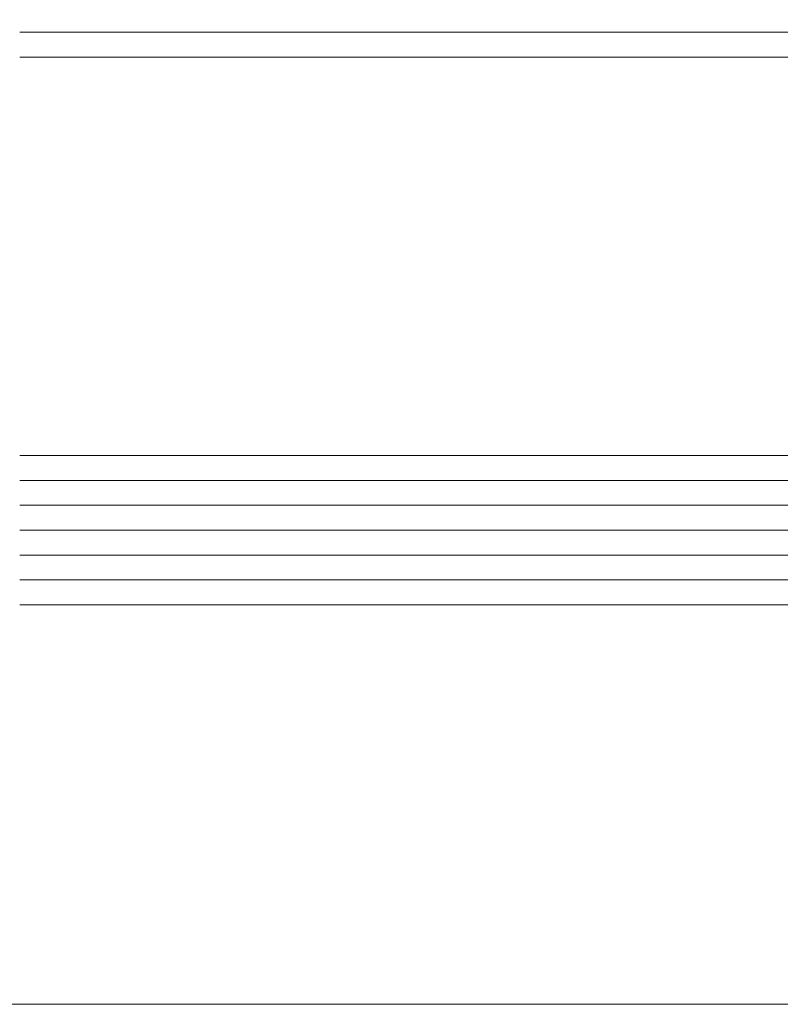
# Model space of a CAD drawing. Extents: x 1911006 to 2186114, y 709265 to 747216.
# Tile 113 of 256: x 1921410 to 1921441, y 735136 to 735176. Entities that reach past the tile are written whole.
import ezdxf

# ---------------------------------------------------------------- set-up
doc = ezdxf.new("R2010")
doc.units = 0
doc.header["$LTSCALE"] = 500
doc.header["$MEASUREMENT"] = 0
doc.linetypes.add('ACAD_ISO02W100', pattern=[15, 12, -3])
for name, color, linetype, lineweight in [('!_A_03_ČIARKOVANÁ', 41, 'ACAD_ISO02W100', 13), ('_MB_kreskowanie_szklo_0.09', 157, 'CONTINUOUS', 9), ('_MB_szklo_0.15', 142, 'CONTINUOUS', 15)]:
    doc.layers.add(name, color=color, linetype=linetype, lineweight=lineweight)

msp = doc.modelspace()

# ---------------------------------------------------------------- linework, layer by layer
at = {"layer": '!_A_03_ČIARKOVANÁ', "color": 7}
msp.add_lwpolyline([(1917346.454, 735136.387), (1933649.454, 735136.387)], dxfattribs=at)
at = {"layer": '_MB_kreskowanie_szklo_0.09', "color": 7}
for points in [[(1921470.454, 735175.427), (1921410.454, 735175.427)], [(1921470.454, 735157.427), (1921410.454, 735157.427)], [(1921470.454, 735156.427), (1921410.454, 735156.427)], [(1921470.454, 735155.427), (1921410.454, 735155.427)], [(1921470.454, 735154.427), (1921410.454, 735154.427)], [(1921470.454, 735153.427), (1921410.454, 735153.427)]]:
    msp.add_lwpolyline(points, dxfattribs=at)
at = {"layer": '_MB_szklo_0.15', "color": 7}
for points in [[(1921410.454, 735174.427), (1921470.454, 735174.427), (1921470.454, 735178.427), (1921410.454, 735178.427)], [(1921410.454, 735152.427), (1921470.454, 735152.427), (1921470.454, 735158.427), (1921410.454, 735158.427)]]:
    msp.add_lwpolyline(points, dxfattribs=at)

doc.saveas('drawing.dxf')
